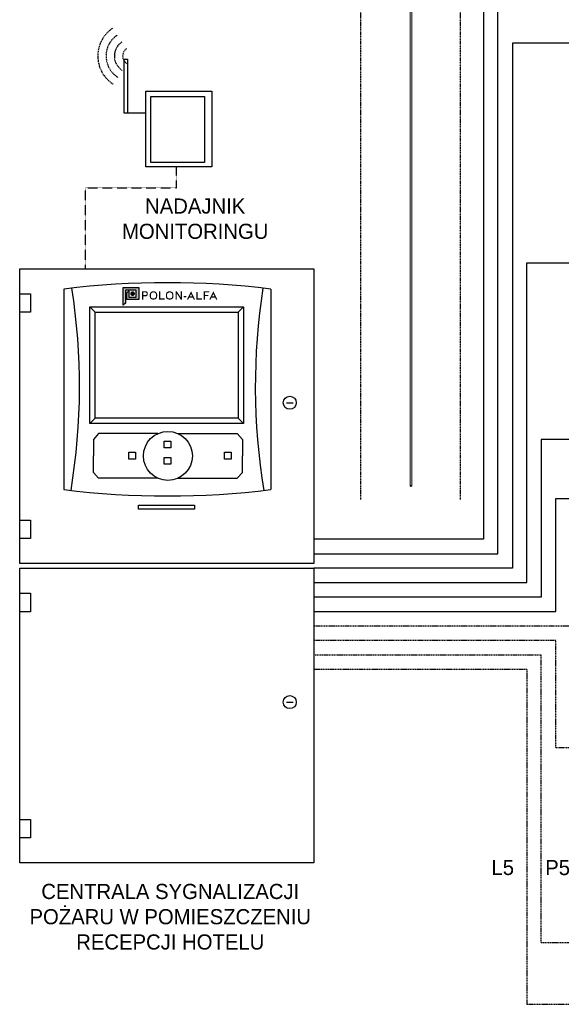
# Model space of a CAD drawing. Header units: millimetres. Extents: x -26513 to 76799, y 0 to 112149.
# Tile 1 of 98: x -10914 to -9723, y 73844 to 76009. Entities that reach past the tile are written whole.
import ezdxf

# ---------------------------------------------------------------- set-up
doc = ezdxf.new("R2010")
doc.units = ezdxf.units.MM
doc.header["$LTSCALE"] = 2
doc.linetypes.add('HIDDEN', pattern=[0.375, 0.25, -0.125])
doc.linetypes.add('KRESKOWA', pattern=[19.05, 12.7, -6.35])
doc.layers.add('!SSP', color=1, linetype='Continuous', lineweight=20)
doc.layers.add('instalacja p.poż.', color=1, linetype='Continuous', lineweight=0)
doc.layers.add('AAT_SSP', color=1, linetype='Continuous')
doc.layers.add('ssp', color=1, linetype='Continuous')

# ---------------------------------------------------------------- blocks, each defined once
blk = doc.blocks.new('G$C7F0D25A6')
at = {"layer": 'AAT_SSP'}
blk.add_hatch(color=7, dxfattribs=at).paths.add_polyline_path([(0, 0), (6.6, 5.2), (6.6, 38.2), (33.1, 38.2), (33.1, 21), (14.5, 21), (14.5, 36.8), (9.3, 31.8), (9.3, 14.4), (39.7, 14.4), (39.7, 44.9), (0, 44.9)])
h = blk.add_hatch(color=256, dxfattribs=at)
edge = h.paths.add_edge_path()
edge.add_arc((24.2, 29.6), 6.03, 0, 360)
at = {"layer": 'AAT_SSP', "color": 7}
blk.add_lwpolyline([(0, 0), (0, 44.9), (39.7, 44.9), (39.7, 14.4), (9.3, 14.4), (9.3, 31.8), (14.5, 36.8), (14.5, 21), (33.1, 21), (33.1, 38.2), (6.6, 38.2), (6.6, 5.2)], close=True, dxfattribs=at)
at = {"layer": 'AAT_SSP', "color": 7, "const_width": 3}
for points in [[(49.6, 14.6), (49.6, 34), (58.8, 34), (59.9, 33.3), (60.5, 32.4), (61.1, 31.3), (61.2, 30.1), (61.1, 28.6), (60.9, 26.8), (60.4, 25.7), (59.5, 24.6), (59, 24.4), (49.6, 24.4)], [(77, 34.1), (75.3, 34.1), (73.8, 33.6), (71.5, 32.3), (70, 30.6), (69.2, 28.2), (68.8, 24.3), (69.2, 21.9), (69.7, 19.6), (71.1, 17.6), (72.9, 16.6), (75.5, 16), (77, 16)], [(77, 34.1), (78.6, 34.1), (80.1, 33.6), (82.4, 32.3), (83.9, 30.6), (84.8, 28.2), (85.1, 24.3), (84.8, 21.9), (84.2, 19.6), (82.8, 17.6), (81, 16.6), (78.4, 16), (77, 16)], [(92.6, 35.6), (92.6, 16), (105.3, 16)], [(118, 34.1), (116.4, 34.1), (114.8, 33.6), (112.5, 32.3), (111, 30.6), (110.2, 28.2), (109.8, 24.3), (110.2, 21.9), (110.7, 19.6), (112.1, 17.6), (114, 16.6), (116.5, 16), (118, 16)], [(118, 34.1), (119.6, 34.1), (121.1, 33.6), (123.5, 32.3), (125, 30.6), (125.8, 28.2), (126.2, 24.3), (125.8, 21.9), (125.3, 19.6), (123.8, 17.6), (122, 16.6), (119.4, 16), (118, 16)], [(134.4, 14.5), (134.4, 35.6)], [(134.4, 14.5), (134.4, 35.6)], [(134.7, 34.8), (147.3, 15.3)], [(147.5, 14.5), (147.5, 35.6)], [(187.3, 34.1), (187.3, 16), (200.1, 16)], [(205.8, 14.4), (205.8, 34.1), (218.1, 34.1)], [(205.8, 25), (215.6, 25)], [(153.7, 22), (160.1, 22)], [(166.2, 21.2), (172.1, 21.2)], [(177.9, 21.2), (172.1, 21.2)], [(222.7, 21.2), (228.6, 21.2)], [(234.4, 21.2), (228.6, 21.2)]]:
    blk.add_lwpolyline(points, dxfattribs=at)
at = {"layer": 'AAT_SSP', "color": 7}
for points in [[(163.4, 14.4, 3, 3, 0), (172.1, 32.3, 3, 3, 0), (180.8, 14.4, 0, 0, 0)], [(219.9, 14.4, 3, 3, 0), (228.6, 32.3, 3, 3, 0), (237.2, 14.4, 0, 0, 0)]]:
    blk.add_lwpolyline(points, format="xyseb", dxfattribs=at)

msp = doc.modelspace()

# ---------------------------------------------------------------- linework, layer by layer
at = {"layer": '!SSP'}
for points in [[(-10055.3, 77257.7), (-10055.3, 74983.6)], [(-10051.3, 74983.6), (-10051.3, 77257.7)]]:
    msp.add_lwpolyline(points, dxfattribs=at)
at = {"layer": 'AAT_SSP'}
for p, q in [((-10816.5, 75416.8), (-10816.5, 74975.9)), ((-10361.1, 75416.8), (-10361.1, 74975.9)), ((-10759.2, 75377.7), (-10421.2, 75377.7)), ((-10759.2, 75121.3), (-10759.2, 75377.7)), ((-10747.5, 75366), (-10759.2, 75377.7)), ((-10421.2, 75377.7), (-10432.9, 75366)), ((-10421.2, 75377.7), (-10421.2, 75121.3)), ((-10747.5, 75366), (-10432.9, 75366)), ((-10747.5, 75133), (-10747.5, 75366)), ((-10432.9, 75366), (-10432.9, 75133)), ((-10326.8, 75166.8), (-10312.2, 75166.8)), ((-10747.5, 75133), (-10759.2, 75121.3)), ((-10432.9, 75133), (-10747.5, 75133)), ((-10432.9, 75133), (-10421.2, 75121.3)), ((-10421.2, 75121.3), (-10759.2, 75121.3)), ((-10326.8, 74508.2), (-10312.2, 74508.2))]:
    msp.add_line(p, q, dxfattribs=at)
for points in [[(-10913.5, 75461.5), (-10267.2, 75461.5), (-10267.2, 74813.1), (-10913.5, 74813.1)], [(-10913.5, 75406.2), (-10889.7, 75406.2), (-10889.7, 75365.8), (-10913.5, 75365.8)], [(-10596.1, 75082.3), (-10581.2, 75082.3), (-10581.2, 75067.4), (-10596.1, 75067.4)], [(-10673.9, 75057.8), (-10659, 75057.8), (-10659, 75042.8), (-10673.9, 75042.8)], [(-10596.1, 75046.6), (-10581.2, 75046.6), (-10581.2, 75031.6), (-10596.1, 75031.6)], [(-10463.4, 75057.8), (-10448.4, 75057.8), (-10448.4, 75042.8), (-10463.4, 75042.8)], [(-10652.6, 74941.6), (-10529.4, 74941.6), (-10529.4, 74933), (-10652.6, 74933)], [(-10913.5, 74908.6), (-10889.7, 74908.6), (-10889.7, 74868.2), (-10913.5, 74868.2)], [(-10913.5, 74803), (-10267.2, 74803), (-10267.2, 74154.5), (-10913.5, 74154.5)], [(-10913.5, 74747.6), (-10889.7, 74747.6), (-10889.7, 74707.2), (-10913.5, 74707.2)], [(-10913.5, 74250.1), (-10889.7, 74250.1), (-10889.7, 74209.6), (-10913.5, 74209.6)]]:
    msp.add_lwpolyline(points, close=True, dxfattribs=at)
for points in [[(-10609.5, 75098.9), (-10740, 75098.9), (-10751.2, 75086), (-10751.2, 75049.8)], [(-10565.6, 75098.9), (-10435.1, 75098.9), (-10423.9, 75086), (-10423.9, 75049.8)], [(-10609.5, 75000.6), (-10740, 75000.6), (-10751.2, 75013.5), (-10751.2, 75049.8)], [(-10565.6, 75000.6), (-10435.1, 75000.6), (-10423.9, 75013.5), (-10423.9, 75049.8)]]:
    msp.add_lwpolyline(points, dxfattribs=at)
for centre, radius in [((-10319.8, 75166.8), 14.3), ((-10587.6, 75049.8), 53.8), ((-10319.8, 74508.2), 14.3)]:
    msp.add_circle(centre, radius, dxfattribs=at)
for centre, radius, start, end in [((-10588.8, 73583), 1847.9, 82.9214, 97.0786), ((-12188.1, 75202.4), 1406.1, 350.6503, 8.8574), ((-8989.5, 75202.4), 1406.1, 171.1426, 189.3497), ((-10588.8, 76809.7), 1847.9, 262.9214, 277.0786)]:
    msp.add_arc(centre, radius, start, end, dxfattribs=at)
at = {"layer": 'instalacja p.poż.'}
msp.add_ellipse((-10053.3, 74983.6), major_axis=(-2, 0), ratio=0.451, dxfattribs=at)
at = {"layer": 'ssp', "color": 0, "linetype": 'KRESKOWA', "ltscale": 0.1}
for p, q in [((-10163.4, 74954.3), (-10163.4, 77148.8)), ((-9944.1, 74954.3), (-9944.1, 77148.8))]:
    msp.add_line(p, q, dxfattribs=at)
at = {"layer": 'ssp'}
for p, q in [((-9894, 77096.4), (-9894, 74866.6)), ((-9894, 74866.6), (-10267.2, 74866.6))]:
    msp.add_line(p, q, dxfattribs=at)
at = {"layer": 'ssp', "linetype": 'HIDDEN', "ltscale": 5}
for p, q in [((-10683.5, 75804), (-10683.5, 75922.3)), ((-9499.3, 74675.6), (-10267.2, 74675.6)), ((-9734.8, 74643.8), (-10267.2, 74643.8)), ((-9734.8, 74408.2), (-9734.8, 74643.8)), ((-9766.7, 74611.9), (-10267.2, 74611.9)), ((-9798.5, 74580.1), (-10267.2, 74580.1)), ((-9734.8, 74408.2), (-9371.7, 74408.2))]:
    msp.add_line(p, q, dxfattribs=at)
at = {"layer": 'ssp', "ltscale": 5}
msp.add_line((-10636.2, 75804), (-10683.5, 75804), dxfattribs=at)
at = {"layer": 'ssp', "linetype": 'HIDDEN'}
for p, q in [((-10568.6, 75639.5), (-10568.6, 75685.9)), ((-10769.1, 75461.5), (-10769.1, 75639.5)), ((-10769.1, 75639.5), (-10568.6, 75639.5))]:
    msp.add_line(p, q, dxfattribs=at)
at = {"layer": 'ssp'}
for points in [[(-10267.2, 74834.8), (-9862.2, 74834.8), (-9862.2, 76252.8), (-5802.1, 76252.8), (-5802.1, 76523.2), (-9261.6, 76523.2), (-9261.6, 76807.7), (-5802.1, 76807.7), (-5802.1, 77126.1), (-8929.6, 77126.1)], [(-7592.3, 75604.5), (-7592.3, 75696.7), (-5802.1, 75696.7), (-5802.1, 75957.6), (-6721.2, 75957.6), (-9830.4, 75957.6), (-9830.4, 74803), (-10267.2, 74803)], [(-10267.2, 74771.1), (-9798.5, 74771.1), (-9798.5, 75474.5), (-4863.6, 75474.5), (-4863.6, 75604.5), (-7592.3, 75604.5)], [(-6721.2, 74955.8), (-4863.6, 74955.8), (-4863.6, 75085.8), (-9766.7, 75085.8), (-9766.7, 74739.3), (-10267.2, 74739.3)], [(-10267.2, 74707.4), (-9734.8, 74707.4), (-9734.8, 74955.8), (-6820.4, 74955.8), (-6820.4, 74521.8), (-9226.9, 74521.8), (-9226.9, 74391.8), (-5587.3, 74391.8), (-5587.3, 74521.8), (-6752, 74521.8), (-6752, 74955.8)]]:
    msp.add_lwpolyline(points, dxfattribs=at)
at = {"layer": 'ssp', "ltscale": 5}
for points in [[(-10683.5, 75922.3), (-10676.5, 75922.3), (-10676.5, 75804), (-10683.5, 75804)], [(-10636.2, 75851.9), (-10491.2, 75851.9), (-10491.2, 75685.9), (-10636.2, 75685.9)], [(-10625.1, 75840.7), (-10507, 75840.7), (-10507, 75695.3), (-10625.1, 75695.3)]]:
    msp.add_lwpolyline(points, close=True, dxfattribs=at)
at = {"layer": 'ssp', "linetype": 'HIDDEN', "ltscale": 5}
for points in [[(-9766.7, 73979.2), (-9766.7, 74611.9)], [(-9798.5, 74580.1), (-9798.5, 73843.6)], [(-9766.7, 73979.2), (-9700.6, 73979.2)], [(-9798.5, 73843.6), (-9700.6, 73843.6)]]:
    msp.add_lwpolyline(points, dxfattribs=at)
for radius in [73.6, 55.4, 37.2, 19]:
    msp.add_arc((-10668.2, 75929.4), radius, 124.2967, 238.0921, dxfattribs=at)

# ---------------------------------------------------------------- block references
at = {"layer": 'AAT_SSP', "xscale": 0.8685594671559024, "yscale": 0.8685594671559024, "zscale": 0.8685594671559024}
msp.add_blockref('G$C7F0D25A6', (-10686.3, 75381.1), dxfattribs=at)

# ---------------------------------------------------------------- texts
at = {"layer": 'ssp', "color": 0, "attachment_point": 1}
for s, width, insert, char_height in [('\\pxqc;NADAJNIK MONITORINGU ', 485.65, (-10770.5, 75616.1), 33.324), ('\\pxqc;L5', 111.366, (-9907.2, 74161.3), 33.32), ('\\pxqc;P5', 111.366, (-9786.5, 74161), 33.32), ('\\pxqc;CENTRALA SYGNALIZACJI POŻARU W POMIESZCZENIU RECEPCJI HOTELU', 727.205, (-10946.1, 74108.5), 33.324)]:
    msp.add_mtext_dynamic_manual_height_columns(s, width=width, gutter_width=11.7, heights=[0], dxfattribs=dict(at, insert=insert, char_height=char_height))

doc.saveas('drawing.dxf')
